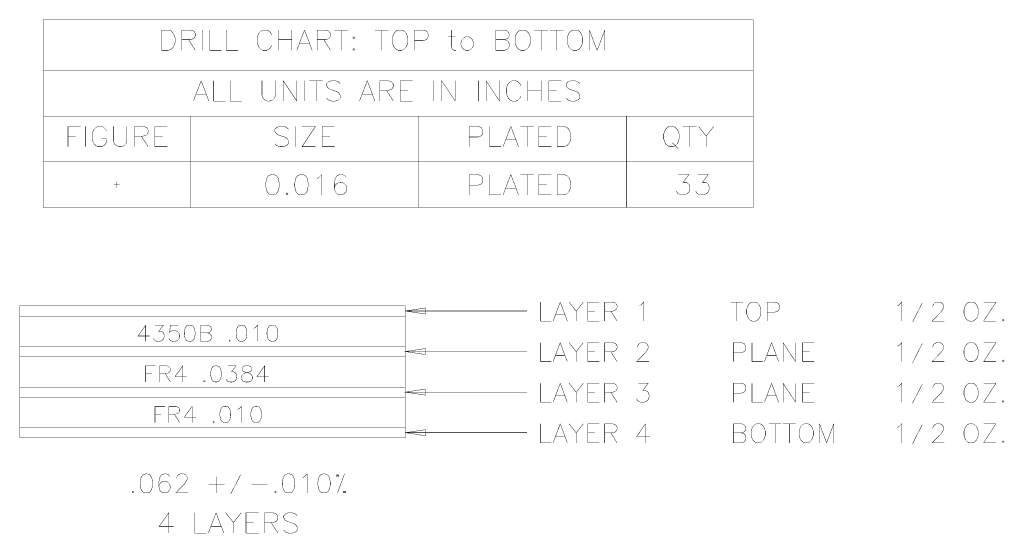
# Model space of a CAD drawing. Header units: millimetres. Extents: x 5.19 to 10.05, y 0.99 to 6.43.
# Tile 2 of 2: x 5.19 to 10.05, y 3.89 to 6.43. Entities that reach past the tile are written whole.
import ezdxf

# ---------------------------------------------------------------- set-up
doc = ezdxf.new("R2010")
doc.units = ezdxf.units.MM
doc.layers.add('FAB_NOTES', color=9, linetype='CONTINUOUS', lineweight=0)

msp = doc.modelspace()

# ---------------------------------------------------------------- linework, layer by layer
at = {"layer": 'FAB_NOTES', "lineweight": 211, "const_width": 0.002}
for points in [[(5.3096, 5.5), (8.8096, 5.5), (8.8096, 6.425), (5.3096, 6.425), (5.3096, 5.5)], [(5.8929, 6.375), (5.9262, 6.375), (5.9405, 6.3702), (5.95, 6.3607), (5.9548, 6.3512), (5.9596, 6.3369), (5.9596, 6.3131), (5.9548, 6.2988), (5.95, 6.2893), (5.9405, 6.2798), (5.9262, 6.275), (5.8929, 6.275)], [(5.8929, 6.375), (5.8929, 6.275)], [(5.9929, 6.375), (6.0358, 6.375), (6.05, 6.3702), (6.0548, 6.3655), (6.0596, 6.356), (6.0596, 6.3464), (6.0548, 6.3369), (6.05, 6.3321), (6.0358, 6.3274), (5.9929, 6.3274)], [(5.9929, 6.375), (5.9929, 6.275)], [(6.0929, 6.375), (6.0929, 6.275)], [(6.131, 6.375), (6.131, 6.275)], [(6.2119, 6.375), (6.2119, 6.275)], [(6.4358, 6.3512), (6.431, 6.3607), (6.4215, 6.3702), (6.4119, 6.375), (6.3929, 6.375), (6.3834, 6.3702), (6.3739, 6.3607), (6.3691, 6.3512), (6.3643, 6.3369), (6.3643, 6.3131), (6.3691, 6.2988), (6.3739, 6.2893), (6.3834, 6.2798), (6.3929, 6.275), (6.4119, 6.275), (6.4215, 6.2798), (6.431, 6.2893), (6.4358, 6.2988)], [(6.4691, 6.375), (6.4691, 6.275)], [(6.5358, 6.375), (6.5358, 6.275)], [(6.5977, 6.375), (6.5596, 6.275)], [(6.5977, 6.375), (6.6358, 6.275)], [(6.6596, 6.375), (6.7024, 6.375), (6.7167, 6.3702), (6.7215, 6.3655), (6.7262, 6.356), (6.7262, 6.3464), (6.7215, 6.3369), (6.7167, 6.3321), (6.7024, 6.3274), (6.6596, 6.3274)], [(6.6596, 6.375), (6.6596, 6.275)], [(6.7453, 6.375), (6.8119, 6.375)], [(6.7786, 6.375), (6.7786, 6.275)], [(6.9453, 6.375), (7.0119, 6.375)], [(6.9786, 6.375), (6.9786, 6.275)], [(7.0596, 6.375), (7.05, 6.3702), (7.0405, 6.3607), (7.0358, 6.3512), (7.031, 6.3369), (7.031, 6.3131), (7.0358, 6.2988), (7.0405, 6.2893), (7.05, 6.2798), (7.0596, 6.275), (7.0786, 6.275), (7.0881, 6.2798), (7.0977, 6.2893), (7.1024, 6.2988), (7.1072, 6.3131), (7.1072, 6.3369), (7.1024, 6.3512), (7.0977, 6.3607), (7.0881, 6.3702), (7.0786, 6.375), (7.0596, 6.375)], [(7.1405, 6.375), (7.1834, 6.375), (7.1977, 6.3702), (7.2024, 6.3655), (7.2072, 6.356), (7.2072, 6.3417), (7.2024, 6.3321), (7.1977, 6.3274), (7.1834, 6.3226), (7.1405, 6.3226)], [(7.1405, 6.375), (7.1405, 6.275)], [(7.3215, 6.375), (7.3215, 6.294), (7.3262, 6.2798), (7.3358, 6.275), (7.3453, 6.275)], [(7.5405, 6.375), (7.5834, 6.375), (7.5977, 6.3702), (7.6024, 6.3655), (7.6072, 6.356), (7.6072, 6.3464), (7.6024, 6.3369), (7.5977, 6.3321), (7.5834, 6.3274)], [(7.5405, 6.375), (7.5405, 6.275)], [(7.6643, 6.375), (7.6548, 6.3702), (7.6453, 6.3607), (7.6405, 6.3512), (7.6358, 6.3369), (7.6358, 6.3131), (7.6405, 6.2988), (7.6453, 6.2893), (7.6548, 6.2798), (7.6643, 6.275), (7.6834, 6.275), (7.6929, 6.2798), (7.7024, 6.2893), (7.7072, 6.2988), (7.7119, 6.3131), (7.7119, 6.3369), (7.7072, 6.3512), (7.7024, 6.3607), (7.6929, 6.3702), (7.6834, 6.375), (7.6643, 6.375)], [(7.731, 6.375), (7.7977, 6.375)], [(7.7643, 6.375), (7.7643, 6.275)], [(7.8072, 6.375), (7.8739, 6.375)], [(7.8405, 6.375), (7.8405, 6.275)], [(7.9215, 6.375), (7.9119, 6.3702), (7.9024, 6.3607), (7.8977, 6.3512), (7.8929, 6.3369), (7.8929, 6.3131), (7.8977, 6.2988), (7.9024, 6.2893), (7.9119, 6.2798), (7.9215, 6.275), (7.9405, 6.275), (7.95, 6.2798), (7.9596, 6.2893), (7.9643, 6.2988), (7.9691, 6.3131), (7.9691, 6.3369), (7.9643, 6.3512), (7.9596, 6.3607), (7.95, 6.3702), (7.9405, 6.375), (7.9215, 6.375)], [(8.0024, 6.375), (8.0405, 6.275)], [(8.0024, 6.375), (8.0024, 6.275)], [(8.0786, 6.375), (8.0405, 6.275)], [(8.0786, 6.375), (8.0786, 6.275)], [(6.0262, 6.3274), (6.0596, 6.275)], [(6.4691, 6.3274), (6.5358, 6.3274)], [(6.6929, 6.3274), (6.7262, 6.275)], [(6.8405, 6.3417), (6.8358, 6.3369), (6.8405, 6.3321), (6.8453, 6.3369), (6.8405, 6.3417)], [(7.3072, 6.3417), (7.3405, 6.3417)], [(7.3929, 6.3417), (7.3834, 6.3369), (7.3739, 6.3274), (7.3691, 6.3131), (7.3691, 6.3036), (7.3739, 6.2893), (7.3834, 6.2798), (7.3929, 6.275), (7.4072, 6.275), (7.4167, 6.2798), (7.4262, 6.2893), (7.431, 6.3036), (7.431, 6.3131), (7.4262, 6.3274), (7.4167, 6.3369), (7.4072, 6.3417), (7.3929, 6.3417)], [(7.5405, 6.3274), (7.5834, 6.3274), (7.5977, 6.3226), (7.6024, 6.3179), (7.6072, 6.3083), (7.6072, 6.294), (7.6024, 6.2845), (7.5977, 6.2798), (7.5834, 6.275), (7.5405, 6.275)], [(6.131, 6.275), (6.1881, 6.275)], [(6.2119, 6.275), (6.2691, 6.275)], [(6.5739, 6.3083), (6.6215, 6.3083)], [(6.8405, 6.2845), (6.8358, 6.2798), (6.8405, 6.275), (6.8453, 6.2798), (6.8405, 6.2845)], [(5.3096, 6.175), (8.8096, 6.175)], [(6.0881, 6.125), (6.05, 6.025)], [(6.0881, 6.125), (6.1262, 6.025)], [(6.15, 6.125), (6.15, 6.025)], [(6.231, 6.125), (6.231, 6.025)], [(6.3881, 6.125), (6.3881, 6.0536), (6.3929, 6.0393), (6.4024, 6.0298), (6.4167, 6.025), (6.4262, 6.025), (6.4405, 6.0298), (6.45, 6.0393), (6.4548, 6.0536), (6.4548, 6.125)], [(6.4929, 6.125), (6.5596, 6.025)], [(6.4929, 6.125), (6.4929, 6.025)], [(6.5596, 6.125), (6.5596, 6.025)], [(6.5977, 6.125), (6.5977, 6.025)], [(6.6215, 6.125), (6.6881, 6.125)], [(6.6548, 6.125), (6.6548, 6.025)], [(6.7738, 6.1107), (6.7643, 6.1202), (6.75, 6.125), (6.731, 6.125), (6.7167, 6.1202), (6.7072, 6.1107), (6.7072, 6.1012), (6.7119, 6.0917), (6.7167, 6.0869), (6.7262, 6.0821), (6.7548, 6.0726), (6.7643, 6.0679), (6.7691, 6.0631), (6.7738, 6.0536), (6.7738, 6.0393), (6.7643, 6.0298), (6.75, 6.025), (6.731, 6.025), (6.7167, 6.0298), (6.7072, 6.0393)], [(6.9072, 6.125), (6.8691, 6.025)], [(6.9072, 6.125), (6.9453, 6.025)], [(6.9691, 6.125), (7.0119, 6.125), (7.0262, 6.1202), (7.031, 6.1155), (7.0358, 6.106), (7.0358, 6.0964), (7.031, 6.0869), (7.0262, 6.0821), (7.0119, 6.0774), (6.9691, 6.0774)], [(6.9691, 6.125), (6.9691, 6.025)], [(7.0691, 6.125), (7.131, 6.125)], [(7.0691, 6.125), (7.0691, 6.025)], [(7.2358, 6.125), (7.2358, 6.025)], [(7.2738, 6.125), (7.3405, 6.025)], [(7.2738, 6.125), (7.2738, 6.025)], [(7.3405, 6.125), (7.3405, 6.025)], [(7.4548, 6.125), (7.4548, 6.025)], [(7.4929, 6.125), (7.5596, 6.025)], [(7.4929, 6.125), (7.4929, 6.025)], [(7.5596, 6.125), (7.5596, 6.025)], [(7.6643, 6.1012), (7.6596, 6.1107), (7.65, 6.1202), (7.6405, 6.125), (7.6215, 6.125), (7.6119, 6.1202), (7.6024, 6.1107), (7.5977, 6.1012), (7.5929, 6.0869), (7.5929, 6.0631), (7.5977, 6.0488), (7.6024, 6.0393), (7.6119, 6.0298), (7.6215, 6.025), (7.6405, 6.025), (7.65, 6.0298), (7.6596, 6.0393), (7.6643, 6.0488)], [(7.6977, 6.125), (7.6977, 6.025)], [(7.7643, 6.125), (7.7643, 6.025)], [(7.8024, 6.125), (7.8643, 6.125)], [(7.8024, 6.125), (7.8024, 6.025)], [(7.9548, 6.1107), (7.9453, 6.1202), (7.931, 6.125), (7.9119, 6.125), (7.8977, 6.1202), (7.8881, 6.1107), (7.8881, 6.1012), (7.8929, 6.0917), (7.8977, 6.0869), (7.9072, 6.0821), (7.9358, 6.0726), (7.9453, 6.0679), (7.95, 6.0631), (7.9548, 6.0536), (7.9548, 6.0393), (7.9453, 6.0298), (7.931, 6.025), (7.9119, 6.025), (7.8977, 6.0298), (7.8881, 6.0393)], [(7.0024, 6.0774), (7.0358, 6.025)], [(7.0691, 6.0774), (7.1072, 6.0774)], [(7.6977, 6.0774), (7.7643, 6.0774)], [(7.8024, 6.0774), (7.8405, 6.0774)], [(6.0643, 6.0583), (6.1119, 6.0583)], [(6.15, 6.025), (6.2072, 6.025)], [(6.231, 6.025), (6.2881, 6.025)], [(6.8834, 6.0583), (6.931, 6.0583)], [(7.0691, 6.025), (7.131, 6.025)], [(7.8024, 6.025), (7.8643, 6.025)], [(5.3096, 5.95), (8.8096, 5.95)], [(6.0346, 5.95), (6.0346, 5.5)], [(7.1596, 5.95), (7.1596, 5.5)], [(8.1846, 5.95), (8.1846, 5.5)], [(5.4316, 5.9), (5.4935, 5.9)], [(5.4316, 5.9), (5.4316, 5.8)], [(5.5173, 5.9), (5.5173, 5.8)], [(5.6221, 5.8762), (5.6173, 5.8857), (5.6078, 5.8952), (5.5983, 5.9), (5.5792, 5.9), (5.5697, 5.8952), (5.5602, 5.8857), (5.5554, 5.8762), (5.5506, 5.8619), (5.5506, 5.8381), (5.5554, 5.8238), (5.5602, 5.8143), (5.5697, 5.8048), (5.5792, 5.8), (5.5983, 5.8), (5.6078, 5.8048), (5.6173, 5.8143), (5.6221, 5.8238), (5.6221, 5.8381)], [(5.6554, 5.9), (5.6554, 5.8286), (5.6602, 5.8143), (5.6697, 5.8048), (5.684, 5.8), (5.6935, 5.8), (5.7078, 5.8048), (5.7173, 5.8143), (5.7221, 5.8286), (5.7221, 5.9)], [(5.7602, 5.9), (5.803, 5.9), (5.8173, 5.8952), (5.8221, 5.8905), (5.8268, 5.881), (5.8268, 5.8714), (5.8221, 5.8619), (5.8173, 5.8571), (5.803, 5.8524), (5.7602, 5.8524)], [(5.7602, 5.9), (5.7602, 5.8)], [(5.8602, 5.9), (5.9221, 5.9)], [(5.8602, 5.9), (5.8602, 5.8)], [(6.5185, 5.8857), (6.509, 5.8952), (6.4947, 5.9), (6.4756, 5.9), (6.4614, 5.8952), (6.4518, 5.8857), (6.4518, 5.8762), (6.4566, 5.8667), (6.4614, 5.8619), (6.4709, 5.8571), (6.4994, 5.8476), (6.509, 5.8429), (6.5137, 5.8381), (6.5185, 5.8286), (6.5185, 5.8143), (6.509, 5.8048), (6.4947, 5.8), (6.4756, 5.8), (6.4614, 5.8048), (6.4518, 5.8143)], [(6.5518, 5.9), (6.5518, 5.8)], [(6.5852, 5.9), (6.6518, 5.9)], [(6.6518, 5.9), (6.5852, 5.8)], [(6.6852, 5.9), (6.7471, 5.9)], [(6.6852, 5.9), (6.6852, 5.8)], [(7.4102, 5.9), (7.453, 5.9), (7.4673, 5.8952), (7.4721, 5.8905), (7.4768, 5.881), (7.4768, 5.8667), (7.4721, 5.8571), (7.4673, 5.8524), (7.453, 5.8476), (7.4102, 5.8476)], [(7.4102, 5.9), (7.4102, 5.8)], [(7.5102, 5.9), (7.5102, 5.8)], [(7.6149, 5.9), (7.5768, 5.8)], [(7.6149, 5.9), (7.653, 5.8)], [(7.6625, 5.9), (7.7292, 5.9)], [(7.6959, 5.9), (7.6959, 5.8)], [(7.753, 5.9), (7.8149, 5.9)], [(7.753, 5.9), (7.753, 5.8)], [(7.8435, 5.9), (7.8768, 5.9), (7.8911, 5.8952), (7.9006, 5.8857), (7.9054, 5.8762), (7.9102, 5.8619), (7.9102, 5.8381), (7.9054, 5.8238), (7.9006, 5.8143), (7.8911, 5.8048), (7.8768, 5.8), (7.8435, 5.8)], [(7.8435, 5.9), (7.8435, 5.8)], [(8.3971, 5.9), (8.3875, 5.8952), (8.378, 5.8857), (8.3733, 5.8762), (8.3685, 5.8619), (8.3685, 5.8381), (8.3733, 5.8238), (8.378, 5.8143), (8.3875, 5.8048), (8.3971, 5.8), (8.4161, 5.8), (8.4256, 5.8048), (8.4352, 5.8143), (8.4399, 5.8238), (8.4447, 5.8381), (8.4447, 5.8619), (8.4399, 5.8762), (8.4352, 5.8857), (8.4256, 5.8952), (8.4161, 5.9), (8.3971, 5.9)], [(8.4637, 5.9), (8.5304, 5.9)], [(8.4971, 5.9), (8.4971, 5.8)], [(8.5399, 5.9), (8.578, 5.8524), (8.578, 5.8)], [(8.6161, 5.9), (8.578, 5.8524)], [(5.4316, 5.8524), (5.4697, 5.8524)], [(5.5983, 5.8381), (5.6221, 5.8381)], [(5.7935, 5.8524), (5.8268, 5.8)], [(5.8602, 5.8524), (5.8983, 5.8524)], [(6.6852, 5.8524), (6.7233, 5.8524)], [(7.5911, 5.8333), (7.6387, 5.8333)], [(7.753, 5.8524), (7.7911, 5.8524)], [(5.8602, 5.8), (5.9221, 5.8)], [(6.5852, 5.8), (6.6518, 5.8)], [(6.6852, 5.8), (6.7471, 5.8)], [(7.5102, 5.8), (7.5673, 5.8)], [(7.753, 5.8), (7.8149, 5.8)], [(8.4113, 5.819), (8.4399, 5.7905)], [(5.3096, 5.725), (8.8096, 5.725)], [(6.4352, 5.6625), (6.4209, 5.6577), (6.4114, 5.6435), (6.4066, 5.6196), (6.4066, 5.6054), (6.4114, 5.5815), (6.4209, 5.5673), (6.4352, 5.5625), (6.4447, 5.5625), (6.459, 5.5673), (6.4685, 5.5815), (6.4733, 5.6054), (6.4733, 5.6196), (6.4685, 5.6435), (6.459, 5.6577), (6.4447, 5.6625), (6.4352, 5.6625)], [(6.578, 5.6625), (6.5637, 5.6577), (6.5542, 5.6435), (6.5494, 5.6196), (6.5494, 5.6054), (6.5542, 5.5815), (6.5637, 5.5673), (6.578, 5.5625), (6.5875, 5.5625), (6.6018, 5.5673), (6.6114, 5.5815), (6.6161, 5.6054), (6.6161, 5.6196), (6.6114, 5.6435), (6.6018, 5.6577), (6.5875, 5.6625), (6.578, 5.6625)], [(6.659, 5.6435), (6.6685, 5.6482), (6.6828, 5.6625), (6.6828, 5.5625)], [(6.8018, 5.6482), (6.7971, 5.6577), (6.7828, 5.6625), (6.7733, 5.6625), (6.759, 5.6577), (6.7494, 5.6435), (6.7447, 5.6196), (6.7447, 5.5958), (6.7494, 5.5768), (6.759, 5.5673), (6.7733, 5.5625), (6.778, 5.5625), (6.7923, 5.5673), (6.8018, 5.5768), (6.8066, 5.5911), (6.8066, 5.5958), (6.8018, 5.6101), (6.7923, 5.6196), (6.778, 5.6244), (6.7733, 5.6244), (6.759, 5.6196), (6.7494, 5.6101), (6.7447, 5.5958)], [(7.4102, 5.6625), (7.453, 5.6625), (7.4673, 5.6577), (7.4721, 5.653), (7.4768, 5.6435), (7.4768, 5.6292), (7.4721, 5.6196), (7.4673, 5.6149), (7.453, 5.6101), (7.4102, 5.6101)], [(7.4102, 5.6625), (7.4102, 5.5625)], [(7.5102, 5.6625), (7.5102, 5.5625)], [(7.6149, 5.6625), (7.5768, 5.5625)], [(7.6149, 5.6625), (7.653, 5.5625)], [(7.6625, 5.6625), (7.7292, 5.6625)], [(7.6959, 5.6625), (7.6959, 5.5625)], [(7.753, 5.6625), (7.8149, 5.6625)], [(7.753, 5.6625), (7.753, 5.5625)], [(7.8435, 5.6625), (7.8768, 5.6625), (7.8911, 5.6577), (7.9006, 5.6482), (7.9054, 5.6387), (7.9102, 5.6244), (7.9102, 5.6006), (7.9054, 5.5863), (7.9006, 5.5768), (7.8911, 5.5673), (7.8768, 5.5625), (7.8435, 5.5625)], [(7.8435, 5.6625), (7.8435, 5.5625)], [(8.4407, 5.6625), (8.4931, 5.6625), (8.4645, 5.6244), (8.4788, 5.6244), (8.4883, 5.6196), (8.4931, 5.6149), (8.4979, 5.6006), (8.4979, 5.5911), (8.4931, 5.5768), (8.4836, 5.5673), (8.4693, 5.5625), (8.455, 5.5625), (8.4407, 5.5673), (8.436, 5.572), (8.4312, 5.5815)], [(8.536, 5.6625), (8.5883, 5.6625), (8.5598, 5.6244), (8.5741, 5.6244), (8.5836, 5.6196), (8.5883, 5.6149), (8.5931, 5.6006), (8.5931, 5.5911), (8.5883, 5.5768), (8.5788, 5.5673), (8.5645, 5.5625), (8.5503, 5.5625), (8.536, 5.5673), (8.5312, 5.572), (8.5264, 5.5815)], [(5.6571, 5.6125), (5.6871, 5.6125)], [(5.6721, 5.6275), (5.6721, 5.5975)], [(7.5911, 5.5958), (7.6387, 5.5958)], [(7.753, 5.6149), (7.7911, 5.6149)], [(6.5114, 5.572), (6.5066, 5.5673), (6.5114, 5.5625), (6.5161, 5.5673), (6.5114, 5.572)], [(7.5102, 5.5625), (7.5673, 5.5625)], [(7.753, 5.5625), (7.8149, 5.5625)], [(7.0946, 4.965), (5.1946, 4.965), (5.1946, 5.015), (7.0946, 5.015), (7.0946, 4.965)], [(7.1946, 5.005), (7.0946, 4.99), (7.1946, 4.975), (7.1946, 5.005)], [(7.7621, 5.034), (7.7621, 4.94)], [(7.8585, 5.034), (7.8234, 4.94)], [(7.8585, 5.034), (7.8935, 4.94)], [(7.9023, 5.034), (7.9373, 4.9892), (7.9373, 4.94)], [(7.9724, 5.034), (7.9373, 4.9892)], [(7.9943, 5.034), (8.0512, 5.034)], [(7.9943, 5.034), (7.9943, 4.94)], [(8.0775, 5.034), (8.1169, 5.034), (8.1301, 5.0295), (8.1345, 5.025), (8.1388, 5.0161), (8.1388, 5.0071), (8.1345, 4.9982), (8.1301, 4.9937), (8.1169, 4.9892), (8.0775, 4.9892)], [(8.0775, 5.034), (8.0775, 4.94)], [(8.2484, 5.0161), (8.2571, 5.0206), (8.2703, 5.034), (8.2703, 4.94)], [(8.6989, 5.034), (8.7603, 5.034)], [(8.7296, 5.034), (8.7296, 4.94)], [(8.8041, 5.034), (8.7953, 5.0295), (8.7866, 5.0206), (8.7822, 5.0116), (8.7778, 4.9982), (8.7778, 4.9758), (8.7822, 4.9624), (8.7866, 4.9534), (8.7953, 4.9445), (8.8041, 4.94), (8.8216, 4.94), (8.8304, 4.9445), (8.8391, 4.9534), (8.8435, 4.9624), (8.8479, 4.9758), (8.8479, 4.9982), (8.8435, 5.0116), (8.8391, 5.0206), (8.8304, 5.0295), (8.8216, 5.034), (8.8041, 5.034)], [(8.8786, 5.034), (8.918, 5.034), (8.9311, 5.0295), (8.9355, 5.025), (8.9399, 5.0161), (8.9399, 5.0027), (8.9355, 4.9937), (8.9311, 4.9892), (8.918, 4.9848), (8.8786, 4.9848)], [(8.8786, 5.034), (8.8786, 4.94)], [(9.5209, 5.0161), (9.5296, 5.0206), (9.5428, 5.034), (9.5428, 4.94)], [(9.6435, 5.0295), (9.5953, 4.9355)], [(9.6961, 5.0116), (9.6961, 5.0161), (9.7005, 5.025), (9.7048, 5.0295), (9.7136, 5.034), (9.7311, 5.034), (9.7399, 5.0295), (9.7443, 5.025), (9.7487, 5.0161), (9.7487, 5.0071), (9.7443, 4.9982), (9.7355, 4.9848), (9.6917, 4.94), (9.753, 4.94)], [(9.8757, 5.034), (9.8669, 5.0295), (9.8582, 5.0206), (9.8538, 5.0116), (9.8494, 4.9982), (9.8494, 4.9758), (9.8538, 4.9624), (9.8582, 4.9534), (9.8669, 4.9445), (9.8757, 4.94), (9.8932, 4.94), (9.902, 4.9445), (9.9108, 4.9534), (9.9151, 4.9624), (9.9195, 4.9758), (9.9195, 4.9982), (9.9151, 5.0116), (9.9108, 5.0206), (9.902, 5.0295), (9.8932, 5.034), (9.8757, 5.034)], [(9.9458, 5.034), (10.0071, 5.034)], [(10.0071, 5.034), (9.9458, 4.94)], [(5.1946, 4.965), (5.1946, 4.815), (7.0946, 4.815), (7.0946, 4.965)], [(7.0946, 4.99), (7.6946, 4.99)], [(7.8366, 4.9713), (7.8804, 4.9713)], [(7.9943, 4.9892), (8.0293, 4.9892)], [(8.1082, 4.9892), (8.1388, 4.94)], [(5.8148, 4.92), (5.7767, 4.8667), (5.8338, 4.8667)], [(5.8148, 4.92), (5.8148, 4.84)], [(5.8605, 4.92), (5.9024, 4.92), (5.8796, 4.8895), (5.891, 4.8895), (5.8986, 4.8857), (5.9024, 4.8819), (5.9062, 4.8705), (5.9062, 4.8629), (5.9024, 4.8514), (5.8948, 4.8438), (5.8834, 4.84), (5.8719, 4.84), (5.8605, 4.8438), (5.8567, 4.8476), (5.8529, 4.8552)], [(5.9748, 4.92), (5.9367, 4.92), (5.9329, 4.8857), (5.9367, 4.8895), (5.9481, 4.8933), (5.9596, 4.8933), (5.971, 4.8895), (5.9786, 4.8819), (5.9824, 4.8705), (5.9824, 4.8629), (5.9786, 4.8514), (5.971, 4.8438), (5.9596, 4.84), (5.9481, 4.84), (5.9367, 4.8438), (5.9329, 4.8476), (5.9291, 4.8552)], [(6.0281, 4.92), (6.0167, 4.9162), (6.0091, 4.9048), (6.0053, 4.8857), (6.0053, 4.8743), (6.0091, 4.8552), (6.0167, 4.8438), (6.0281, 4.84), (6.0358, 4.84), (6.0472, 4.8438), (6.0548, 4.8552), (6.0586, 4.8743), (6.0586, 4.8857), (6.0548, 4.9048), (6.0472, 4.9162), (6.0358, 4.92), (6.0281, 4.92)], [(6.0853, 4.92), (6.1196, 4.92), (6.131, 4.9162), (6.1348, 4.9124), (6.1386, 4.9048), (6.1386, 4.8971), (6.1348, 4.8895), (6.131, 4.8857), (6.1196, 4.8819)], [(6.0853, 4.92), (6.0853, 4.84)], [(6.2834, 4.92), (6.2719, 4.9162), (6.2643, 4.9048), (6.2605, 4.8857), (6.2605, 4.8743), (6.2643, 4.8552), (6.2719, 4.8438), (6.2834, 4.84), (6.291, 4.84), (6.3024, 4.8438), (6.31, 4.8552), (6.3138, 4.8743), (6.3138, 4.8857), (6.31, 4.9048), (6.3024, 4.9162), (6.291, 4.92), (6.2834, 4.92)], [(6.3481, 4.9048), (6.3558, 4.9086), (6.3672, 4.92), (6.3672, 4.84)], [(6.4358, 4.92), (6.4243, 4.9162), (6.4167, 4.9048), (6.4129, 4.8857), (6.4129, 4.8743), (6.4167, 4.8552), (6.4243, 4.8438), (6.4358, 4.84), (6.4434, 4.84), (6.4548, 4.8438), (6.4624, 4.8552), (6.4662, 4.8743), (6.4662, 4.8857), (6.4624, 4.9048), (6.4548, 4.9162), (6.4434, 4.92), (6.4358, 4.92)], [(7.7621, 4.94), (7.8147, 4.94)], [(7.9943, 4.94), (8.0512, 4.94)], [(9.9458, 4.94), (10.0071, 4.94)], [(10.0422, 4.949), (10.0378, 4.9445), (10.0422, 4.94), (10.0466, 4.9445), (10.0422, 4.949)], [(6.0853, 4.8819), (6.1196, 4.8819), (6.131, 4.8781), (6.1348, 4.8743), (6.1386, 4.8667), (6.1386, 4.8552), (6.1348, 4.8476), (6.131, 4.8438), (6.1196, 4.84), (6.0853, 4.84)], [(7.0946, 4.815), (7.0946, 4.765), (5.1946, 4.765), (5.1946, 4.815)], [(6.23, 4.8476), (6.2262, 4.8438), (6.23, 4.84), (6.2338, 4.8438), (6.23, 4.8476)], [(7.1946, 4.805), (7.0946, 4.79), (7.1946, 4.775), (7.1946, 4.805)], [(7.7621, 4.834), (7.7621, 4.74)], [(7.8585, 4.834), (7.8234, 4.74)], [(7.8585, 4.834), (7.8935, 4.74)], [(7.9023, 4.834), (7.9373, 4.7892), (7.9373, 4.74)], [(7.9724, 4.834), (7.9373, 4.7892)], [(7.9943, 4.834), (8.0512, 4.834)], [(7.9943, 4.834), (7.9943, 4.74)], [(8.0775, 4.834), (8.1169, 4.834), (8.1301, 4.8295), (8.1345, 4.825), (8.1388, 4.8161), (8.1388, 4.8071), (8.1345, 4.7982), (8.1301, 4.7937), (8.1169, 4.7892), (8.0775, 4.7892)], [(8.0775, 4.834), (8.0775, 4.74)], [(8.2396, 4.8116), (8.2396, 4.8161), (8.244, 4.825), (8.2484, 4.8295), (8.2571, 4.834), (8.2747, 4.834), (8.2834, 4.8295), (8.2878, 4.825), (8.2922, 4.8161), (8.2922, 4.8071), (8.2878, 4.7982), (8.279, 4.7848), (8.2352, 4.74), (8.2966, 4.74)], [(8.7121, 4.834), (8.7515, 4.834), (8.7647, 4.8295), (8.769, 4.825), (8.7734, 4.8161), (8.7734, 4.8027), (8.769, 4.7937), (8.7647, 4.7892), (8.7515, 4.7848), (8.7121, 4.7848)], [(8.7121, 4.834), (8.7121, 4.74)], [(8.8041, 4.834), (8.8041, 4.74)], [(8.9005, 4.834), (8.8654, 4.74)], [(8.9005, 4.834), (8.9355, 4.74)], [(8.9574, 4.834), (9.0188, 4.74)], [(8.9574, 4.834), (8.9574, 4.74)], [(9.0188, 4.834), (9.0188, 4.74)], [(9.0538, 4.834), (9.1108, 4.834)], [(9.0538, 4.834), (9.0538, 4.74)], [(9.5209, 4.8161), (9.5296, 4.8206), (9.5428, 4.834), (9.5428, 4.74)], [(9.6435, 4.8295), (9.5953, 4.7355)], [(9.6961, 4.8116), (9.6961, 4.8161), (9.7005, 4.825), (9.7048, 4.8295), (9.7136, 4.834), (9.7311, 4.834), (9.7399, 4.8295), (9.7443, 4.825), (9.7487, 4.8161), (9.7487, 4.8071), (9.7443, 4.7982), (9.7355, 4.7848), (9.6917, 4.74), (9.753, 4.74)], [(9.8757, 4.834), (9.8669, 4.8295), (9.8582, 4.8206), (9.8538, 4.8116), (9.8494, 4.7982), (9.8494, 4.7758), (9.8538, 4.7624), (9.8582, 4.7534), (9.8669, 4.7445), (9.8757, 4.74), (9.8932, 4.74), (9.902, 4.7445), (9.9108, 4.7534), (9.9151, 4.7624), (9.9195, 4.7758), (9.9195, 4.7982), (9.9151, 4.8116), (9.9108, 4.8206), (9.902, 4.8295), (9.8932, 4.834), (9.8757, 4.834)], [(9.9458, 4.834), (10.0071, 4.834)], [(10.0071, 4.834), (9.9458, 4.74)], [(5.1946, 4.765), (5.1946, 4.615), (7.0946, 4.615), (7.0946, 4.765)], [(7.0946, 4.79), (7.6946, 4.79)], [(7.8366, 4.7713), (7.8804, 4.7713)], [(7.9943, 4.7892), (8.0293, 4.7892)], [(8.1082, 4.7892), (8.1388, 4.74)], [(8.8786, 4.7713), (8.9224, 4.7713)], [(9.0538, 4.7892), (9.0888, 4.7892)], [(5.8148, 4.72), (5.8643, 4.72)], [(5.8148, 4.72), (5.8148, 4.64)], [(5.8834, 4.72), (5.9177, 4.72), (5.9291, 4.7162), (5.9329, 4.7124), (5.9367, 4.7048), (5.9367, 4.6971), (5.9329, 4.6895), (5.9291, 4.6857), (5.9177, 4.6819), (5.8834, 4.6819)], [(5.8834, 4.72), (5.8834, 4.64)], [(5.9977, 4.72), (5.9596, 4.6667), (6.0167, 4.6667)], [(5.9977, 4.72), (5.9977, 4.64)], [(6.1577, 4.72), (6.1462, 4.7162), (6.1386, 4.7048), (6.1348, 4.6857), (6.1348, 4.6743), (6.1386, 4.6552), (6.1462, 4.6438), (6.1577, 4.64), (6.1653, 4.64), (6.1767, 4.6438), (6.1843, 4.6552), (6.1881, 4.6743), (6.1881, 4.6857), (6.1843, 4.7048), (6.1767, 4.7162), (6.1653, 4.72), (6.1577, 4.72)], [(6.2186, 4.72), (6.2605, 4.72), (6.2377, 4.6895), (6.2491, 4.6895), (6.2567, 4.6857), (6.2605, 4.6819), (6.2643, 4.6705), (6.2643, 4.6629), (6.2605, 4.6514), (6.2529, 4.6438), (6.2415, 4.64), (6.23, 4.64), (6.2186, 4.6438), (6.2148, 4.6476), (6.211, 4.6552)], [(6.3062, 4.72), (6.2948, 4.7162), (6.291, 4.7086), (6.291, 4.701), (6.2948, 4.6933), (6.3024, 4.6895), (6.3177, 4.6857), (6.3291, 4.6819), (6.3367, 4.6743), (6.3405, 4.6667), (6.3405, 4.6552), (6.3367, 4.6476), (6.3329, 4.6438), (6.3215, 4.64), (6.3062, 4.64), (6.2948, 4.6438), (6.291, 4.6476), (6.2872, 4.6552), (6.2872, 4.6667), (6.291, 4.6743), (6.2986, 4.6819), (6.31, 4.6857), (6.3253, 4.6895), (6.3329, 4.6933), (6.3367, 4.701), (6.3367, 4.7086), (6.3329, 4.7162), (6.3215, 4.72), (6.3062, 4.72)], [(6.4015, 4.72), (6.3634, 4.6667), (6.4205, 4.6667)], [(6.4015, 4.72), (6.4015, 4.64)], [(7.7621, 4.74), (7.8147, 4.74)], [(7.9943, 4.74), (8.0512, 4.74)], [(8.8041, 4.74), (8.8567, 4.74)], [(9.0538, 4.74), (9.1108, 4.74)], [(9.9458, 4.74), (10.0071, 4.74)], [(10.0422, 4.749), (10.0378, 4.7445), (10.0422, 4.74), (10.0466, 4.7445), (10.0422, 4.749)], [(5.8148, 4.6819), (5.8453, 4.6819)], [(5.91, 4.6819), (5.9367, 4.64)], [(5.1946, 4.565), (5.1946, 4.415), (7.0946, 4.415), (7.0946, 4.565), (5.1946, 4.565), (5.1946, 4.615), (7.0946, 4.615), (7.0946, 4.565)], [(6.1043, 4.6476), (6.1005, 4.6438), (6.1043, 4.64), (6.1081, 4.6438), (6.1043, 4.6476)], [(7.7621, 4.634), (7.7621, 4.54)], [(7.8585, 4.634), (7.8234, 4.54)], [(7.8585, 4.634), (7.8935, 4.54)], [(7.9023, 4.634), (7.9373, 4.5892), (7.9373, 4.54)], [(7.9724, 4.634), (7.9373, 4.5892)], [(7.9943, 4.634), (8.0512, 4.634)], [(7.9943, 4.634), (7.9943, 4.54)], [(8.0775, 4.634), (8.1169, 4.634), (8.1301, 4.6295), (8.1345, 4.625), (8.1388, 4.6161), (8.1388, 4.6071), (8.1345, 4.5982), (8.1301, 4.5937), (8.1169, 4.5892), (8.0775, 4.5892)], [(8.0775, 4.634), (8.0775, 4.54)], [(8.244, 4.634), (8.2922, 4.634), (8.2659, 4.5982), (8.279, 4.5982), (8.2878, 4.5937), (8.2922, 4.5892), (8.2966, 4.5758), (8.2966, 4.5669), (8.2922, 4.5534), (8.2834, 4.5445), (8.2703, 4.54), (8.2571, 4.54), (8.244, 4.5445), (8.2396, 4.549), (8.2352, 4.5579)], [(8.7121, 4.634), (8.7515, 4.634), (8.7647, 4.6295), (8.769, 4.625), (8.7734, 4.6161), (8.7734, 4.6027), (8.769, 4.5937), (8.7647, 4.5892), (8.7515, 4.5848), (8.7121, 4.5848)], [(8.7121, 4.634), (8.7121, 4.54)], [(8.8041, 4.634), (8.8041, 4.54)], [(8.9005, 4.634), (8.8654, 4.54)], [(8.9005, 4.634), (8.9355, 4.54)], [(8.9574, 4.634), (9.0188, 4.54)], [(8.9574, 4.634), (8.9574, 4.54)], [(9.0188, 4.634), (9.0188, 4.54)], [(9.0538, 4.634), (9.1108, 4.634)], [(9.0538, 4.634), (9.0538, 4.54)], [(9.5209, 4.6161), (9.5296, 4.6206), (9.5428, 4.634), (9.5428, 4.54)], [(9.6435, 4.6295), (9.5953, 4.5355)], [(9.6961, 4.6116), (9.6961, 4.6161), (9.7005, 4.625), (9.7048, 4.6295), (9.7136, 4.634), (9.7311, 4.634), (9.7399, 4.6295), (9.7443, 4.625), (9.7487, 4.6161), (9.7487, 4.6071), (9.7443, 4.5982), (9.7355, 4.5848), (9.6917, 4.54), (9.753, 4.54)], [(9.8757, 4.634), (9.8669, 4.6295), (9.8582, 4.6206), (9.8538, 4.6116), (9.8494, 4.5982), (9.8494, 4.5758), (9.8538, 4.5624), (9.8582, 4.5534), (9.8669, 4.5445), (9.8757, 4.54), (9.8932, 4.54), (9.902, 4.5445), (9.9108, 4.5534), (9.9151, 4.5624), (9.9195, 4.5758), (9.9195, 4.5982), (9.9151, 4.6116), (9.9108, 4.6206), (9.902, 4.6295), (9.8932, 4.634), (9.8757, 4.634)], [(9.9458, 4.634), (10.0071, 4.634)], [(10.0071, 4.634), (9.9458, 4.54)], [(7.1946, 4.605), (7.0946, 4.59), (7.1946, 4.575), (7.1946, 4.605)], [(7.0946, 4.59), (7.6946, 4.59)], [(7.8366, 4.5713), (7.8804, 4.5713)], [(7.9943, 4.5892), (8.0293, 4.5892)], [(8.1082, 4.5892), (8.1388, 4.54)], [(8.8786, 4.5713), (8.9224, 4.5713)], [(9.0538, 4.5892), (9.0888, 4.5892)], [(5.8605, 4.52), (5.91, 4.52)], [(5.8605, 4.52), (5.8605, 4.44)], [(5.9291, 4.52), (5.9634, 4.52), (5.9748, 4.5162), (5.9786, 4.5124), (5.9824, 4.5048), (5.9824, 4.4971), (5.9786, 4.4895), (5.9748, 4.4857), (5.9634, 4.4819), (5.9291, 4.4819)], [(5.9291, 4.52), (5.9291, 4.44)], [(6.0434, 4.52), (6.0053, 4.4667), (6.0624, 4.4667)], [(6.0434, 4.52), (6.0434, 4.44)], [(6.2034, 4.52), (6.1919, 4.5162), (6.1843, 4.5048), (6.1805, 4.4857), (6.1805, 4.4743), (6.1843, 4.4552), (6.1919, 4.4438), (6.2034, 4.44), (6.211, 4.44), (6.2224, 4.4438), (6.23, 4.4552), (6.2338, 4.4743), (6.2338, 4.4857), (6.23, 4.5048), (6.2224, 4.5162), (6.211, 4.52), (6.2034, 4.52)], [(6.2681, 4.5048), (6.2758, 4.5086), (6.2872, 4.52), (6.2872, 4.44)], [(6.3558, 4.52), (6.3443, 4.5162), (6.3367, 4.5048), (6.3329, 4.4857), (6.3329, 4.4743), (6.3367, 4.4552), (6.3443, 4.4438), (6.3558, 4.44), (6.3634, 4.44), (6.3748, 4.4438), (6.3824, 4.4552), (6.3862, 4.4743), (6.3862, 4.4857), (6.3824, 4.5048), (6.3748, 4.5162), (6.3634, 4.52), (6.3558, 4.52)], [(7.7621, 4.54), (7.8147, 4.54)], [(7.9943, 4.54), (8.0512, 4.54)], [(8.8041, 4.54), (8.8567, 4.54)], [(9.0538, 4.54), (9.1108, 4.54)], [(9.9458, 4.54), (10.0071, 4.54)], [(10.0422, 4.549), (10.0378, 4.5445), (10.0422, 4.54), (10.0466, 4.5445), (10.0422, 4.549)], [(5.8605, 4.4819), (5.891, 4.4819)], [(5.9558, 4.4819), (5.9824, 4.44)], [(6.15, 4.4476), (6.1462, 4.4438), (6.15, 4.44), (6.1538, 4.4438), (6.15, 4.4476)], [(7.7621, 4.434), (7.7621, 4.34)], [(7.8585, 4.434), (7.8234, 4.34)], [(7.8585, 4.434), (7.8935, 4.34)], [(7.9023, 4.434), (7.9373, 4.3892), (7.9373, 4.34)], [(7.9724, 4.434), (7.9373, 4.3892)], [(7.9943, 4.434), (8.0512, 4.434)], [(7.9943, 4.434), (7.9943, 4.34)], [(8.0775, 4.434), (8.1169, 4.434), (8.1301, 4.4295), (8.1345, 4.425), (8.1388, 4.4161), (8.1388, 4.4071), (8.1345, 4.3982), (8.1301, 4.3937), (8.1169, 4.3892), (8.0775, 4.3892)], [(8.0775, 4.434), (8.0775, 4.34)], [(8.279, 4.434), (8.2352, 4.3713), (8.3009, 4.3713)], [(8.279, 4.434), (8.279, 4.34)], [(8.7121, 4.434), (8.7515, 4.434), (8.7647, 4.4295), (8.769, 4.425), (8.7734, 4.4161), (8.7734, 4.4071), (8.769, 4.3982), (8.7647, 4.3937), (8.7515, 4.3892)], [(8.7121, 4.434), (8.7121, 4.34)], [(8.826, 4.434), (8.8172, 4.4295), (8.8085, 4.4206), (8.8041, 4.4116), (8.7997, 4.3982), (8.7997, 4.3758), (8.8041, 4.3624), (8.8085, 4.3534), (8.8172, 4.3445), (8.826, 4.34), (8.8435, 4.34), (8.8523, 4.3445), (8.861, 4.3534), (8.8654, 4.3624), (8.8698, 4.3758), (8.8698, 4.3982), (8.8654, 4.4116), (8.861, 4.4206), (8.8523, 4.4295), (8.8435, 4.434), (8.826, 4.434)], [(8.8873, 4.434), (8.9487, 4.434)], [(8.918, 4.434), (8.918, 4.34)], [(8.9574, 4.434), (9.0188, 4.434)], [(8.9881, 4.434), (8.9881, 4.34)], [(9.0626, 4.434), (9.0538, 4.4295), (9.045, 4.4206), (9.0407, 4.4116), (9.0363, 4.3982), (9.0363, 4.3758), (9.0407, 4.3624), (9.045, 4.3534), (9.0538, 4.3445), (9.0626, 4.34), (9.0801, 4.34), (9.0888, 4.3445), (9.0976, 4.3534), (9.102, 4.3624), (9.1064, 4.3758), (9.1064, 4.3982), (9.102, 4.4116), (9.0976, 4.4206), (9.0888, 4.4295), (9.0801, 4.434), (9.0626, 4.434)], [(9.137, 4.434), (9.1721, 4.34)], [(9.137, 4.434), (9.137, 4.34)], [(9.2071, 4.434), (9.1721, 4.34)], [(9.2071, 4.434), (9.2071, 4.34)], [(9.5209, 4.4161), (9.5296, 4.4206), (9.5428, 4.434), (9.5428, 4.34)], [(9.6435, 4.4295), (9.5953, 4.3355)], [(9.6961, 4.4116), (9.6961, 4.4161), (9.7005, 4.425), (9.7048, 4.4295), (9.7136, 4.434), (9.7311, 4.434), (9.7399, 4.4295), (9.7443, 4.425), (9.7487, 4.4161), (9.7487, 4.4071), (9.7443, 4.3982), (9.7355, 4.3848), (9.6917, 4.34), (9.753, 4.34)], [(9.8757, 4.434), (9.8669, 4.4295), (9.8582, 4.4206), (9.8538, 4.4116), (9.8494, 4.3982), (9.8494, 4.3758), (9.8538, 4.3624), (9.8582, 4.3534), (9.8669, 4.3445), (9.8757, 4.34), (9.8932, 4.34), (9.902, 4.3445), (9.9108, 4.3534), (9.9151, 4.3624), (9.9195, 4.3758), (9.9195, 4.3982), (9.9151, 4.4116), (9.9108, 4.4206), (9.902, 4.4295), (9.8932, 4.434), (9.8757, 4.434)], [(9.9458, 4.434), (10.0071, 4.434)], [(10.0071, 4.434), (9.9458, 4.34)], [(7.0946, 4.415), (7.0946, 4.365), (5.1946, 4.365), (5.1946, 4.415)], [(7.1946, 4.405), (7.0946, 4.39), (7.1946, 4.375), (7.1946, 4.405)], [(7.0946, 4.39), (7.6946, 4.39)], [(7.8366, 4.3713), (7.8804, 4.3713)], [(7.9943, 4.3892), (8.0293, 4.3892)], [(8.1082, 4.3892), (8.1388, 4.34)], [(8.7121, 4.3892), (8.7515, 4.3892), (8.7647, 4.3848), (8.769, 4.3803), (8.7734, 4.3713), (8.7734, 4.3579), (8.769, 4.349), (8.7647, 4.3445), (8.7515, 4.34), (8.7121, 4.34)], [(7.7621, 4.34), (7.8147, 4.34)], [(7.9943, 4.34), (8.0512, 4.34)], [(9.9458, 4.34), (10.0071, 4.34)], [(10.0422, 4.349), (10.0378, 4.3445), (10.0422, 4.34), (10.0466, 4.3445), (10.0422, 4.349)], [(5.8138, 4.187), (5.8007, 4.1825), (5.7919, 4.1691), (5.7875, 4.1467), (5.7875, 4.1333), (5.7919, 4.1109), (5.8007, 4.0975), (5.8138, 4.093), (5.8226, 4.093), (5.8357, 4.0975), (5.8445, 4.1109), (5.8488, 4.1333), (5.8488, 4.1467), (5.8445, 4.1691), (5.8357, 4.1825), (5.8226, 4.187), (5.8138, 4.187)], [(5.9321, 4.1736), (5.9277, 4.1825), (5.9146, 4.187), (5.9058, 4.187), (5.8927, 4.1825), (5.8839, 4.1691), (5.8795, 4.1467), (5.8795, 4.1243), (5.8839, 4.1064), (5.8927, 4.0975), (5.9058, 4.093), (5.9102, 4.093), (5.9233, 4.0975), (5.9321, 4.1064), (5.9365, 4.1199), (5.9365, 4.1243), (5.9321, 4.1378), (5.9233, 4.1467), (5.9102, 4.1512), (5.9058, 4.1512), (5.8927, 4.1467), (5.8839, 4.1378), (5.8795, 4.1243)], [(5.9671, 4.1646), (5.9671, 4.1691), (5.9715, 4.178), (5.9759, 4.1825), (5.9847, 4.187), (6.0022, 4.187), (6.0109, 4.1825), (6.0153, 4.178), (6.0197, 4.1691), (6.0197, 4.1601), (6.0153, 4.1512), (6.0066, 4.1378), (5.9628, 4.093), (6.0241, 4.093)], [(6.2826, 4.1825), (6.2344, 4.0885)], [(6.5148, 4.187), (6.5016, 4.1825), (6.4928, 4.1691), (6.4885, 4.1467), (6.4885, 4.1333), (6.4928, 4.1109), (6.5016, 4.0975), (6.5148, 4.093), (6.5235, 4.093), (6.5367, 4.0975), (6.5454, 4.1109), (6.5498, 4.1333), (6.5498, 4.1467), (6.5454, 4.1691), (6.5367, 4.1825), (6.5235, 4.187), (6.5148, 4.187)], [(6.5892, 4.1691), (6.598, 4.1736), (6.6111, 4.187), (6.6111, 4.093)], [(6.69, 4.187), (6.6768, 4.1825), (6.6681, 4.1691), (6.6637, 4.1467), (6.6637, 4.1333), (6.6681, 4.1109), (6.6768, 4.0975), (6.69, 4.093), (6.6988, 4.093), (6.7119, 4.0975), (6.7207, 4.1109), (6.725, 4.1333), (6.725, 4.1467), (6.7207, 4.1691), (6.7119, 4.1825), (6.6988, 4.187), (6.69, 4.187)], [(6.7557, 4.1825), (6.7645, 4.1825)], [(6.7557, 4.1736), (6.7557, 4.1825)], [(6.7557, 4.1825), (6.7645, 4.1825)], [(6.7557, 4.178), (6.7645, 4.178)], [(6.7951, 4.187), (6.7601, 4.093)], [(6.7645, 4.1825), (6.7645, 4.1736)], [(6.1248, 4.1333), (6.2037, 4.1333)], [(6.1643, 4.1736), (6.1643, 4.093)], [(6.3351, 4.1333), (6.414, 4.1333)], [(6.7645, 4.1736), (6.7557, 4.1736)], [(6.7557, 4.1736), (6.7645, 4.1736)], [(5.7525, 4.102), (5.7481, 4.0975), (5.7525, 4.093), (5.7569, 4.0975), (5.7525, 4.102)], [(6.4534, 4.102), (6.449, 4.0975), (6.4534, 4.093), (6.4578, 4.0975), (6.4534, 4.102)], [(6.7908, 4.102), (6.7995, 4.102)], [(6.7908, 4.093), (6.7908, 4.102)], [(6.7908, 4.102), (6.7995, 4.102)], [(6.7908, 4.0975), (6.7995, 4.0975)], [(6.7995, 4.093), (6.7908, 4.093)], [(6.7908, 4.093), (6.7995, 4.093)], [(6.7995, 4.102), (6.7995, 4.093)], [(5.9285, 3.995), (5.8809, 3.9283), (5.9523, 3.9283)], [(5.9285, 3.995), (5.9285, 3.895)], [(6.057, 3.995), (6.057, 3.895)], [(6.1618, 3.995), (6.1237, 3.895)], [(6.1618, 3.995), (6.1999, 3.895)], [(6.2094, 3.995), (6.2475, 3.9474), (6.2475, 3.895)], [(6.2856, 3.995), (6.2475, 3.9474)], [(6.3094, 3.995), (6.3713, 3.995)], [(6.3094, 3.995), (6.3094, 3.895)], [(6.3999, 3.995), (6.4428, 3.995), (6.457, 3.9902), (6.4618, 3.9855), (6.4666, 3.976), (6.4666, 3.9664), (6.4618, 3.9569), (6.457, 3.9521), (6.4428, 3.9474), (6.3999, 3.9474)], [(6.3999, 3.995), (6.3999, 3.895)], [(6.5618, 3.9807), (6.5523, 3.9902), (6.538, 3.995), (6.5189, 3.995), (6.5047, 3.9902), (6.4951, 3.9807), (6.4951, 3.9712), (6.4999, 3.9617), (6.5047, 3.9569), (6.5142, 3.9521), (6.5428, 3.9426), (6.5523, 3.9379), (6.557, 3.9331), (6.5618, 3.9236), (6.5618, 3.9093), (6.5523, 3.8998), (6.538, 3.895), (6.5189, 3.895), (6.5047, 3.8998), (6.4951, 3.9093)], [(6.3094, 3.9474), (6.3475, 3.9474)], [(6.4332, 3.9474), (6.4666, 3.895)], [(6.057, 3.895), (6.1142, 3.895)], [(6.138, 3.9283), (6.1856, 3.9283)], [(6.3094, 3.895), (6.3713, 3.895)]]:
    msp.add_lwpolyline(points, dxfattribs=at)

doc.saveas('drawing.dxf')
